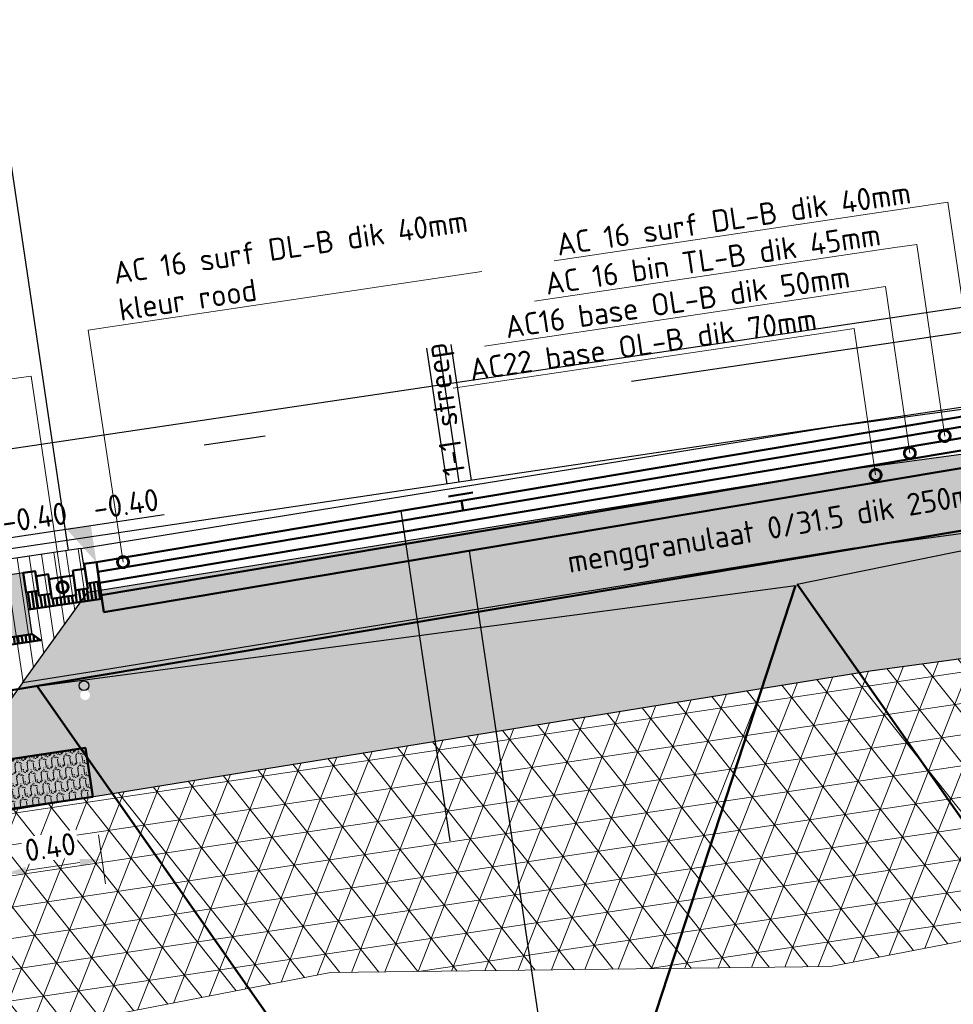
# Model space of a CAD drawing. Header units: metres. Extents: x 0 to 269924, y 0 to 933292.
# Tile 40 of 247: x 133865.3 to 133869.08, y 465831.59 to 465835.58. Entities that reach past the tile are written whole.
import ezdxf
from ezdxf import colors
from ezdxf.entities.mleader import LeaderData, LeaderLine
from ezdxf.math import Vec2, Vec3

# ---------------------------------------------------------------- set-up
doc = ezdxf.new("R2010")
doc.units = ezdxf.units.M
doc.linetypes.add('AL-NAP_LIJN', pattern=[15.25, 12, -1.5, 0.25, -1.5])
for name, color, linetype, lineweight in [('B-WE-GW-GROND-AD-50', 253, 'Continuous', 18), ('B-WE-MO-BODEM-AD-50', 253, 'Continuous', 18), ('B-WE-VH-VERHARDING-GD', 253, 'Continuous', 25), ('B-WE-VH-VERHARDING_FUNDERING-AD-50', 253, 'Continuous', 18), ('N-WE-GW-SLEUF-GD', 90, 'Continuous', 50), ('N-WE-KL-ET_LS_OV_LICHTMAST-S', 190, 'Continuous', 25), ('N-WE-VH-KANTOPSLUITING_OPSLUITBAND-SD', 150, 'Continuous', 25), ('N-WE-VH-M', 7, 'Continuous', 18), ('N-WE-VH-VERHARDING-GD', 7, 'Continuous', 50), ('N-WE-VH-VERHARDING-T18', 10, 'Continuous', 18), ('X-XX-AL-NAP-GD', 7, 'AL-NAP_LIJN', 25), ('X-XX-AL-PEILMAAT-SD', 7, 'Continuous', 25)]:
    doc.layers.add(name, color=color, linetype=linetype, lineweight=lineweight)
for name, color, linetype, lineweight, true_color in [('B-WE-OG-TERREIN_ERF-SD', 150, 'Continuous', 25, 0x007fff), ('N-WE-KL-TRACE-GD', 30, 'Continuous', 50, 0xff7f00), ('N-WE-OG-ZONE_LEIDINGSTROOK-AD-50', 30, 'Continuous', 18, 0xff7f00)]:
    doc.layers.add(name, color=color, linetype=linetype, lineweight=lineweight, true_color=true_color)
doc.layers.add('X-XX-AL-HULPLIJN-G', color=30, linetype='Continuous', lineweight=18, plot=False)
doc.layers.add('X-XX-AL-HULPLIJN-GD', color=30, linetype='Continuous', lineweight=25, plot=False)
doc.styles.add('NLCS-ISO', font='NLCS-ISO.ttf')
doc.styles.add('NLCS-ISO-M200-T18', font='NLCS-ISO.ttf', dxfattribs={"height": 0.36})
doc.styles.add('NLCS-ISO-M50-T18', font='NLCS-ISO.ttf', dxfattribs={"height": 0.09000000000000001})
doc.dimstyles.new('NLCS-M50-T18-PIJL_L2_H2', dxfattribs={"dimscale": 0.05, "dimtxt": 2.5, "dimasz": 1.8, "dimexe": 2, "dimexo": 2, "dimgap": 0.7, "dimtad": 1, "dimzin": 0, "dimdsep": 46, "dimtxsty": 'NLCS-ISO-M50-T18', "dimcen": 0, "dimdle": 2, "dimclrd": 256, "dimclre": 256, "dimclrt": 10, "dimazin": 0, "dimtfac": 1, "dimtdec": 3, "dimtofl": 0, "dimtmove": 0, "dimatfit": 3, "dimfxl": 2, "dimfxlon": 1, "dimtfillclr": 256, "dimtolj": 1, "dimtzin": 0, "dimlwd": -1, "dimlwe": -1, "dimarcsym": 0})
doc.dimstyles.new('NLCS-M50-T18-SCHRAP_L2_H2', dxfattribs={"dimscale": 0.05, "dimtxt": 2.5, "dimasz": 1.008, "dimexe": 2, "dimexo": 2, "dimgap": 0.7, "dimtad": 1, "dimzin": 0, "dimdsep": 46, "dimtxsty": 'NLCS-ISO-M50-T18', "dimblk": 'OBLIQUE', "dimcen": 0, "dimdle": 2, "dimclrd": 256, "dimclre": 256, "dimclrt": 10, "dimazin": 0, "dimtfac": 1, "dimtdec": 3, "dimtofl": 0, "dimtmove": 0, "dimatfit": 3, "dimldrblk": 'OBLIQUE', "dimfxl": 2, "dimfxlon": 1, "dimtfillclr": 256, "dimtolj": 1, "dimtzin": 0, "dimlwd": -1, "dimlwe": -1, "dimarcsym": 0})

# ---------------------------------------------------------------- blocks, each defined once
blk = doc.blocks.new('SOG-ERFGRENS_LINKS-D')
for p, q in [((-0.4330127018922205, 3.25), (-8.881784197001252e-16, 3.5)), ((-8.881784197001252e-16, 3), (-1.77635683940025e-15, 3.5)), ((-0.4330127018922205, 3.25), (-8.881784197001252e-16, 3)), ((0, 0), (-8.881784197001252e-16, 3))]:
    blk.add_line(p, q)
blk = doc.blocks.new('*D511')
at = {"layer": 'Defpoints', "color": 0, "transparency": 16777216}
for p in [(5.428386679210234, -1.34129430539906), (5.828386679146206, -1.341294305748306), (5.828386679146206, -1.597567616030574)]:
    blk.add_point(p, dxfattribs=at)
at = {"layer": 'N-WE-VH-M', "transparency": 16777216}
for p, q in [((5.428386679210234, -1.497567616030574), (5.428386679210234, -1.697567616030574)), ((5.828386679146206, -1.497567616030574), (5.828386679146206, -1.697567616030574)), ((5.518386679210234, -1.597567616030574), (5.738386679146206, -1.597567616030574))]:
    blk.add_line(p, q, dxfattribs=at)
for points in [[(5.518386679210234, -1.582567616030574), (5.518386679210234, -1.612567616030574), (5.428386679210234, -1.597567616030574)], [(5.738386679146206, -1.582567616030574), (5.738386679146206, -1.612567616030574), (5.828386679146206, -1.597567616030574)]]:
    blk.add_solid(points, dxfattribs=at)
at = {"layer": 'N-WE-VH-M', "color": 10, "transparency": 16777216, "insert": (5.62838667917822, -1.517567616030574), "char_height": 0.09000000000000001, "attachment_point": 5, "style": 'NLCS-ISO-M50-T18', "bg_fill": 3, "box_fill_scale": 1.1, "bg_fill_color": 256, "bg_fill_true_color": 13158600, "bg_fill_transparency": 0}
blk.add_mtext('\\A1;0.40', dxfattribs=at)
blk = doc.blocks.new('*U365')
blk.add_hatch(color=8).paths.add_polyline_path([(0.1499999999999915, -0.25), (-1.530808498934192e-17, -0.25), (1.530808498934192e-17, 3.749399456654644e-33), (0.1499999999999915, -1.836970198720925e-17)])
at = {"layer": 'N-WE-VH-VERHARDING-GD', "linetype": 'Continuous'}
h = blk.add_hatch(dxfattribs=at)
h.set_pattern_fill('ANSI31', color=256, scale=0.005, angle=45, style=0)
h.set_pattern_definition([(90, (89116.59644468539, 436374.8204160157), (-0.01587500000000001, 3.469446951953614e-18), [])])
h.paths.add_polyline_path([(0.1499999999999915, -0.25), (-2.329160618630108e-11, -0.2500000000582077), (-0.03000000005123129, -0.2800000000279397), (0.1799999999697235, -0.2800000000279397)])
at = {"flags": 128}
blk.add_lwpolyline([(0.1499999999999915, -0.25), (-1.530808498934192e-17, -0.25), (1.530808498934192e-17, 3.749399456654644e-33), (0.1499999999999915, -1.836970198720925e-17)], close=True, dxfattribs=at)
at = {"layer": 'N-WE-VH-VERHARDING-GD', "linetype": 'Continuous'}
for p, q in [((0.3499999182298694, -0.1499999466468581), (0.1499999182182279, -0.09999994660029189)), ((0.4499999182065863, -0.279999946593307), (0.3499999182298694, -0.1499999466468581)), ((0.1799999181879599, -0.2799999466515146), (0.4499999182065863, -0.279999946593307))]:
    blk.add_line(p, q, dxfattribs=at)
at = {"layer": 'N-WE-VH-VERHARDING-GD', "linetype": 'Continuous', "flags": 128}
blk.add_lwpolyline([(0.1499999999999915, -0.25), (-2.329160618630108e-11, -0.2500000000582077), (-0.03000000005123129, -0.2800000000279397), (0.1799999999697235, -0.2800000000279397)], close=True, dxfattribs=at)
blk = doc.blocks.new('_Oblique')
at = {"color": 0, "linetype": 'ByBlock', "lineweight": -2}
blk.add_line((-0.5, -0.5), (0.5, 0.5), dxfattribs=at)
blk = doc.blocks.new('*D512')
at = {"layer": 'Defpoints', "color": 0, "transparency": 16777216}
for p in [(133869.5555229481, 465834.0453544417), (133867.0878383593, 465833.6307981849), (133867.5735428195, 465830.3624452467)]:
    blk.add_point(p, dxfattribs=at)
at = {"layer": 'N-WE-VH-VERHARDING-GD', "transparency": 16777216}
for p, q in [((133870.0334834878, 465830.8291111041), (133870.0628822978, 465830.6312836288)), ((133870.1470966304, 465830.7448967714), (133867.4746290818, 465830.3477458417)), ((133867.5588434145, 465830.4613589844), (133867.5882422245, 465830.2635315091))]:
    blk.add_line(p, q, dxfattribs=at)
at = {"layer": 'N-WE-VH-VERHARDING-GD', "transparency": 16777216, "xscale": 0.0504, "yscale": 0.0504, "zscale": 0.0504}
for p, rotation in [((133870.0481828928, 465830.7301973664), 8.452767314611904), ((133867.5735428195, 465830.3624452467), 188.4527673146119)]:
    blk.add_blockref('_Oblique', p, dxfattribs=dict(at, rotation=rotation))
at = {"layer": 'N-WE-VH-VERHARDING-GD', "color": 10, "transparency": 16777216, "insert": (133868.7880787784, 465830.6996375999), "char_height": 0.09000000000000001, "attachment_point": 5, "rotation": 8.452767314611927, "style": 'NLCS-ISO-M50-T18'}
blk.add_mtext('\\A1;rijbaan\\P2.50', dxfattribs=at)
blk = doc.blocks.new('*D513')
at = {"layer": 'Defpoints', "color": 0, "transparency": 16777216}
for p in [(133867.0878383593, 465833.6307981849), (133865.6100915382, 465833.3825634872), (133866.0916333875, 465830.1422211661)]:
    blk.add_point(p, dxfattribs=at)
at = {"layer": 'N-WE-VH-VERHARDING-GD', "transparency": 16777216}
for p, q in [((133867.5588434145, 465830.4613589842), (133867.5882422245, 465830.263531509)), ((133867.6724565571, 465830.3771446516), (133865.9927196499, 465830.1275217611)), ((133866.0769339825, 465830.2411349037), (133866.1063327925, 465830.0433074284))]:
    blk.add_line(p, q, dxfattribs=at)
at = {"layer": 'N-WE-VH-VERHARDING-GD', "transparency": 16777216, "xscale": 0.0504, "yscale": 0.0504, "zscale": 0.0504}
for p, rotation in [((133867.5735428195, 465830.3624452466), 8.452767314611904), ((133866.0916333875, 465830.1422211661), 188.4527673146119)]:
    blk.add_blockref('_Oblique', p, dxfattribs=dict(at, rotation=rotation))
at = {"layer": 'N-WE-VH-VERHARDING-GD', "color": 10, "transparency": 16777216, "insert": (133866.8098040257, 465830.4056494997), "char_height": 0.09000000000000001, "attachment_point": 5, "rotation": 8.452767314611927, "style": 'NLCS-ISO-M50-T18'}
blk.add_mtext('\\A1;rijstrook\\P1.50', dxfattribs=at)
blk = doc.blocks.new('_DotSmall')
at = {"color": 0, "linetype": 'ByBlock', "const_width": 0.5}
blk.add_lwpolyline([(-0.0625, 0, 1), (0.0625, 0, 1)], format="xyb", close=True, dxfattribs=at)
blk = doc.blocks.new('*D515')
at = {"layer": 'Defpoints', "color": 0, "transparency": 16777216}
for p in [(133865.6100915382, 465833.3825634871), (133865.3133503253, 465833.3384652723), (133865.7948921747, 465830.0981229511)]:
    blk.add_point(p, dxfattribs=at)
at = {"layer": 'N-WE-VH-VERHARDING-GD', "transparency": 16777216}
for p, q in [((133866.0769339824, 465830.2411349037), (133866.1063327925, 465830.0433074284)), ((133865.7801927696, 465830.1970366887), (133865.8095915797, 465829.9992092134)), ((133866.1905471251, 465830.1569205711), (133865.695978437, 465830.083423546))]:
    blk.add_line(p, q, dxfattribs=at)
at = {"layer": 'N-WE-VH-VERHARDING-GD', "transparency": 16777216, "xscale": 0.0504, "yscale": 0.0504, "zscale": 0.0504}
for p, rotation in [((133866.0916333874, 465830.1422211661), 8.452767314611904), ((133865.7948921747, 465830.0981229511), 188.4527673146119)]:
    blk.add_blockref('_Oblique', p, dxfattribs=dict(at, rotation=rotation))
at = {"layer": 'N-WE-VH-VERHARDING-GD', "color": 10, "transparency": 16777216, "insert": (133865.9204787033, 465830.2734883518), "char_height": 0.09000000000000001, "attachment_point": 5, "rotation": 8.452767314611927, "style": 'NLCS-ISO-M50-T18'}
blk.add_mtext('\\A1;molgoot\\P0.30', dxfattribs=at)
blk = doc.blocks.new('SAL-PEILMAAT_INFRACAD_H01-SOD')
blk.add_line((-2, 3), (6, 3))
blk.add_solid([(-2, 3), (0, 3), (0, 0)])
at = {"style": 'NLCS-ISO'}
blk.add_attdef('...', (0.3999999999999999, 3.399999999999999), '', height=1.8, dxfattribs=at)
blk = doc.blocks.new('PROFIEL 7')
at = {"layer": 'B-WE-GW-GROND-AD-50'}
h = blk.add_hatch(dxfattribs=at)
h.set_pattern_fill('AGW-GROND_TEELAARDE-SO', color=256, scale=0.05, angle=-8.452767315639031, pattern_type=2)
h.set_pattern_definition([(90, (831.9988096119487, -458.6947089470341), (-0.05, 3.035766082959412e-17), [])])
h.paths.add_polyline_path([(5.138378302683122, -1.333095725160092), (5.614876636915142, -0.8440998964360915), (5.812499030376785, -0.6412943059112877), (5.930708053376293, -0.5199849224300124), (5.928378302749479, -0.340000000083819), (5.138378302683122, -0.340000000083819)])
edge = h.paths.add_edge_path(flags=16)
edge.add_arc((5.378378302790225, -0.9299999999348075), 0.01999999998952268, 0, 360)
at = {"layer": 'B-WE-MO-BODEM-AD-50'}
h = blk.add_hatch(dxfattribs=at)
h.set_pattern_fill('AMO-BODEM_ZAND-SO', color=256, scale=0.05, angle=-7.385709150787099e-10, pattern_type=2)
h.set_pattern_definition([(37.49999999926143, (-134511.8484858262, -466584.8713352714), (-0.003149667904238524, 0.09634118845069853), [0, -0.07600000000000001, 0, -0.085, 0, -0.08125]), (7.499999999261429, (-134511.8484858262, -466584.8713352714), (0.08848883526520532, 0.1411073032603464), [0, -0.041, 0, -0.0685, 0, -0.02625]), (327.4999999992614, (-134511.9099858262, -466584.8713352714), (0.1557070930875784, 0.0002829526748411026), [0, -0.025, 0, -0.09000000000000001, 0, -0.1175]), (317.4999999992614, (-134511.9099858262, -466584.8713352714), (0.1503063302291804, 0.04388377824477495), [0, -0.0125, 0, -0.05899999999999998, 0, -0.06749999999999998])])
h.paths.add_polyline_path([(12.42228147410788, -0.8440998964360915), (12.10230827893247, -0.8399581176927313), (9.018579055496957, -0.8000418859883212), (5.934849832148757, -0.8399581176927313), (5.614876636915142, -0.8440998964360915), (5.121390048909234, -1.350529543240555), (9.018579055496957, -1.300083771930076), (12.18852094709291, -1.339998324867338, -0.4104275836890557), (12.168779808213, -1.3200000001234, -1), (12.20877980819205, -1.320000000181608, -0.4180097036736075), (12.18852094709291, -1.339998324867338), (12.25849021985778, -1.339997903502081, -0.4099788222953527), (12.23877980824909, -1.3200000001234, -1), (12.27877980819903, -1.3200000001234, -0.4180097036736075), (12.25852094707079, -1.33999832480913), (12.91576806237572, -1.350529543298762)])
h.paths.add_polyline_path([(5.838378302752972, -0.9300000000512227, -1), (5.878378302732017, -0.9300000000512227, -1)], flags=16)
h.paths.add_polyline_path([(11.95338667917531, -1.111223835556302, -1), (11.84338667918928, -1.11122383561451, -1)], flags=16)
h = blk.add_hatch(dxfattribs=at)
h.set_pattern_fill('AVH-FUNDERING_EPS-SO', color=256, scale=0.025, angle=-8.452767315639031, pattern_type=2)
h.set_pattern_definition([(359.9999999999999, (831.9988096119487, -458.6947089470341), (6.938893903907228e-17, 0.125), []), (59.99999999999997, (831.9988096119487, -458.6947089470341), (-0.1082531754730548, 0.06250000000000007), []), (120, (831.9988096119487, -458.6947089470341), (-0.1082531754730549, -0.06249999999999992), [])])
h.paths.add_polyline_path([(5.138378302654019, -1.350309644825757), (5.138378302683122, -2.254618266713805), (6.677047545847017, -2.187374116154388), (8.682889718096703, -2.460176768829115), (13.88877980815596, -2.237181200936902), (13.88877980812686, -1.350529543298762), (12.91576806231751, -1.350529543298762), (9.018579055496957, -1.300083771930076)])
at = {"layer": 'B-WE-VH-VERHARDING_FUNDERING-AD-50'}
h = blk.add_hatch(dxfattribs=at)
h.set_pattern_fill('AVH-FUNDERING_02-SO', color=256, scale=0.25, angle=-7.385709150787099e-10, pattern_type=2)
h.set_pattern_definition([(359.9999999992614, (-1152.480603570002, -53.3383402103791), (0.2500000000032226, 0.2499999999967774), [0.03125, -0.21875]), (90, (-1152.480603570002, -53.3383402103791), (-0.2499999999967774, 0.2500000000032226), [0.03125, -0.21875]), (134.9999999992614, (-1152.449353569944, -53.3383402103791), (-0.2499999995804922, 3.222637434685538e-12), [0.044194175, -0.3093592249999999]), (359.9999999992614, (-1152.449353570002, -53.19771521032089), (0.2500000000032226, 0.2499999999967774), [0.03125, -0.21875]), (44.99999999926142, (-1152.433728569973, -53.2133402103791), (3.22262355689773e-12, 0.2499999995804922), [0.022097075, -0.3314563]), (134.9999999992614, (-1152.433728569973, -53.2133402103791), (-0.2499999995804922, 3.222637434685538e-12), [0.022097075, -0.3314563]), (359.9999999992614, (-1152.355603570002, -53.13521521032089), (0.2500000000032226, 0.2499999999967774), [0.044194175, -0.205805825]), (44.99999999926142, (-1152.355603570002, -53.13521521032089), (3.22262355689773e-12, 0.2499999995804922), [0.03125, -0.3223034]), (134.9999999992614, (-1152.311409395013, -53.13521521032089), (-0.2499999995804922, 3.222637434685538e-12), [0.03125, -0.3223034]), (90, (-1152.308728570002, -53.27584021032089), (-0.2499999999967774, 0.2500000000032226), [0.03125, -0.21875]), (44.99999999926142, (-1152.308728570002, -53.27584021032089), (3.22262355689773e-12, 0.2499999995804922), [0.022097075, -0.3314563]), (134.9999999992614, (-1152.293103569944, -53.26021521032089), (-0.2499999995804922, 3.222637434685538e-12), [0.022097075, -0.3314563]), (359.9999999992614, (-1152.449353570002, -53.2758402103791), (0.2500000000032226, 0.2499999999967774), [0.015625, -0.209375]), (359.9999999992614, (-1152.261853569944, -53.21334021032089), (0.2500000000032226, 0.2499999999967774), [0.015625, -0.209375]), (90, (-1152.339978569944, -53.1820902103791), (-0.2499999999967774, 0.2500000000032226), [0.015625, -0.209375]), (134.9999999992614, (-1152.308728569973, -53.3227152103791), (-0.2499999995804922, 3.222637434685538e-12), [0.022097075, -0.3314563]), (134.9999999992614, (-1152.418103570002, -53.15084021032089), (-0.2499999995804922, 3.222637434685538e-12), [0.022097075, -0.3314563]), (44.99999999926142, (-1152.363416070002, -53.25630896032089), (3.22262355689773e-12, 0.2499999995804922), [0.022097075, -0.3314563]), (90, (-1152.394666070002, -53.30709021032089), (-0.2499999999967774, 0.2500000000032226), [0.00390625, -0.24609375]), (90, (-1152.382947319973, -53.2016214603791), (-0.2499999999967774, 0.2500000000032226), [0.00390625, -0.24609375]), (90, (-1152.265759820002, -53.15865271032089), (-0.2499999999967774, 0.2500000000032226), [0.00390625, -0.24609375]), (90, (-1152.261853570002, -53.29146521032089), (-0.2499999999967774, 0.2500000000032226), [0.00390625, -0.24609375])])
h.paths.add_polyline_path([(12.10230827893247, -0.8399581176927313), (9.018579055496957, -0.8000418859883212), (5.934849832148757, -0.8399581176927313), (5.614876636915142, -0.8440998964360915), (5.930708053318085, -0.5199849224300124), (9.018579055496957, -0.4800150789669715), (12.10645005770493, -0.51998492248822), (12.42228147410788, -0.8440998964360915)])
at = {"layer": 'N-WE-OG-ZONE_LEIDINGSTROOK-AD-50'}
h = blk.add_hatch(dxfattribs=at)
h.set_pattern_fill('ARO-ZONE_LEIDINGSTROOK-SO', color=256, scale=0.05, angle=-8.452767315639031, pattern_type=2)
h.set_pattern_definition([(179.9999999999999, (5.48038667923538, -1.193794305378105), (-6.071532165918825e-18, -0.05), [0.002, -0.048]), (165.963757, (5.48238667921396, -1.194294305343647), (-0.05000000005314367, -6.508785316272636e-10), [0.002061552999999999, -0.2040937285]), (153.434949, (5.484386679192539, -1.195294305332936), (-0.05000000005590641, -3.781364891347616e-10), [0.002236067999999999, -0.109567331]), (143.130102, (5.486386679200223, -1.196794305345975), (-0.1499999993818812, 0.1000000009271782), [0.0025, -0.2475]), (135, (5.487386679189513, -1.197794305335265), (-0.04999999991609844, 3.469446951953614e-18), [0.0014142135, -0.06929646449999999]), (135, (5.488886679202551, -1.199294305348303), (-0.04999999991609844, 3.469446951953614e-18), [0.0021213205, -0.06858935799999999]), (116.565051, (5.489886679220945, -1.201294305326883), (-0.05000000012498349, 0.05000000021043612), [0.002236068, -0.109567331]), (108.434949, (5.490886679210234, -1.20429430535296), (-0.05000000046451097, 0.09999999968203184), [0.0031622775, -0.1549516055]), (90, (5.490886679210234, -1.206294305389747), (-0.05, 2.602085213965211e-18), [0.002, -0.048]), (0, (5.526386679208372, -1.193794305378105), (0, 0.05), [0.002, -0.048]), (14.036243, (5.524386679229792, -1.194294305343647), (0.1500000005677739, 0.04999999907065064), [0.002061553, -0.2040937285]), (26.56505099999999, (5.522386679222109, -1.195294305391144), (0.05000000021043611, 0.05000000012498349), [0.002236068, -0.109567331]), (36.86989799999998, (5.520386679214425, -1.196794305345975), (0.04999999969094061, 0.05000000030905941), [0.0025, -0.2475]), (45, (5.519386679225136, -1.197794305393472), (8.673617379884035e-19, 0.04999999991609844), [0.0014142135, -0.0692964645]), (45, (5.517886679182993, -1.199294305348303), (8.673617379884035e-19, 0.04999999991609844), [0.0021213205, -0.068589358]), (63.434949, (5.516886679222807, -1.20129430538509), (-3.781364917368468e-10, 0.05000000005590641), [0.002236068, -0.109567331]), (71.565051, (5.515886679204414, -1.204294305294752), (-3.584179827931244e-12, 0.05000000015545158), [0.0031622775, -0.1549516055]), (90, (5.51588667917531, -1.206294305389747), (-0.05, 2.602085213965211e-18), [0.002, -0.048]), (179.9999999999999, (5.505386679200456, -1.238794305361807), (-6.071532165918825e-18, -0.05), [0.002, -0.048]), (194.036243, (5.507386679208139, -1.238294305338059), (-0.1500000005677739, -0.04999999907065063), [0.002061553, -0.2040937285]), (206.565051, (5.509386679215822, -1.237294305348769), (-0.05000000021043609, -0.05000000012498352), [0.002236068, -0.109567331]), (216.8698979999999, (5.511386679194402, -1.235794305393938), (-0.04999999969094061, -0.05000000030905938), [0.0025, -0.2475]), (225, (5.512386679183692, -1.234794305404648), (-8.673617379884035e-18, -0.04999999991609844), [0.0014142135, -0.06929646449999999]), (225, (5.51388667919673, -1.233294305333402), (-8.673617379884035e-18, -0.04999999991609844), [0.0021213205, -0.06858935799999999]), (243.434949, (5.51488667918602, -1.23129430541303), (3.781365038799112e-10, -0.05000000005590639), [0.002236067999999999, -0.109567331]), (251.565051, (5.51588667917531, -1.228294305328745), (3.584157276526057e-12, -0.05000000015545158), [0.003162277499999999, -0.1549516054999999]), (270, (5.515886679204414, -1.226294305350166), (0.05, -8.673617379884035e-18), [0.002, -0.048]), (0, (5.501386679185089, -1.238794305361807), (0, 0.05), [0.002, -0.048]), (345.9637569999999, (5.499386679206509, -1.238294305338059), (0.05000000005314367, 6.508784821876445e-10), [0.002061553, -0.2040937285]), (333.434949, (5.497386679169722, -1.237294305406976), (0.05000000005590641, 3.781364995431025e-10), [0.002236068, -0.109567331]), (323.1301020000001, (5.495386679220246, -1.235794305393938), (0.1499999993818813, -0.1000000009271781), [0.0025, -0.2475]), (314.9999999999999, (5.494386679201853, -1.234794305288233), (0.04999999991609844, -1.474514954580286e-17), [0.0014142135, -0.0692964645]), (314.9999999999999, (5.492886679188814, -1.23329430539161), (0.04999999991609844, -1.474514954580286e-17), [0.0021213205, -0.068589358]), (296.5650509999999, (5.491886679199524, -1.231294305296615), (0.05000000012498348, -0.05000000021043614), [0.002236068, -0.109567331]), (288.434949, (5.490886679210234, -1.228294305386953), (0.05000000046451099, -0.0999999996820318), [0.0031622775, -0.1549516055]), (270, (5.490886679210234, -1.226294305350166), (0.05, -8.673617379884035e-18), [0.002, -0.048]), (90, (5.515886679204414, -1.226294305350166), (-0.05, 2.602085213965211e-18), [0.02, -0.03]), (90, (5.490886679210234, -1.226294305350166), (-0.05, 2.602085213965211e-18), [0.02, -0.03])])
h.paths.add_polyline_path([(5.82838667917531, -1.341294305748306), (5.428386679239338, -1.341294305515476), (5.428386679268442, -1.141294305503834), (5.828386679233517, -1.141294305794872)])
blk.add_circle((5.85948253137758, -0.8913527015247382), 0.02)
at = {"layer": 'B-WE-VH-VERHARDING-GD'}
for points in [[(5.928378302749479, -0.340000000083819), (9.018579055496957, -0.3000000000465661), (12.10877980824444, -0.3400000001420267)], [(5.928378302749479, -0.340000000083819), (5.138378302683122, -0.340000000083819)], [(5.928378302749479, -0.340000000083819), (5.930708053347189, -0.5199849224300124)], [(5.614876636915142, -0.8440998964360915), (5.138378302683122, -1.333095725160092)], [(5.121390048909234, -1.350529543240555), (9.018579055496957, -1.300083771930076), (12.91576806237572, -1.350529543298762)]]:
    blk.add_lwpolyline(points, dxfattribs=at)
blk.add_lwpolyline([(12.10230827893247, -0.8399581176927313), (9.018579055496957, -0.8000418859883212), (5.934849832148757, -0.8399581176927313), (5.614876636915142, -0.8440998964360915), (5.930708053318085, -0.5199849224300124), (9.018579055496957, -0.4800150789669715), (12.10645005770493, -0.51998492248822), (12.42228147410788, -0.8440998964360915)], close=True, dxfattribs=at)
at = {"layer": 'N-WE-KL-TRACE-GD'}
blk.add_lwpolyline([(5.82838667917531, -1.341294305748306), (5.428386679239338, -1.341294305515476), (5.428386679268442, -1.141294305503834), (5.828386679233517, -1.141294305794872)], close=True, dxfattribs=at)
at = {"layer": 'X-XX-AL-HULPLIJN-G'}
blk.add_lwpolyline([(5.138378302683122, -2.254618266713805), (6.677047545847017, -2.187374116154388), (8.682889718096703, -2.460176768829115), (13.88877980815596, -2.237181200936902), (13.88877980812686, -1.350529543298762)], dxfattribs=at)
at = {"layer": 'X-XX-AL-NAP-GD'}
blk.add_lwpolyline([(20.23398783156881, 1.688022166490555e-09), (0, 0)], dxfattribs=at)
at = {"layer": 'B-WE-OG-TERREIN_ERF-SD'}
blk.add_blockref('SOG-ERFGRENS_LINKS-D', (5.878352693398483, -0.3413880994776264), dxfattribs=at)
at = {"layer": 'N-WE-VH-M'}
dim = blk.add_linear_dim(base=(5.828386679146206, -1.597567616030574), p1=(5.428386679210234, -1.34129430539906), p2=(5.828386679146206, -1.341294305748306), dimstyle='NLCS-M50-T18-PIJL_L2_H2', override={"dimtfill": 1}, dxfattribs=at)
dim.commit()
dim.dimension.update_dxf_attribs({"geometry": '*D511', "text_midpoint": (5.62838667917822, -1.517567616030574)})

msp = doc.modelspace()

# ---------------------------------------------------------------- block references
at = {"layer": 'N-WE-KL-ET_LS_OV_LICHTMAST-S', "rotation": 8.452767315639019}
msp.add_blockref('PROFIEL 7', (133859.6329148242, 465832.9027419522), dxfattribs=at)

# ---------------------------------------------------------------- next in the draw order: hatches: boundary and pattern name
at = {"layer": 'N-WE-VH-VERHARDING-GD', "linetype": 'Continuous'}
h = msp.add_hatch(dxfattribs=at)
h.set_pattern_fill('ANSI31', color=256, scale=0.1, angle=44.99999999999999, style=0)
h.set_pattern_definition([(98.45276731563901, (159395.0527459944, 911401.1635772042), (-0.01570255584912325, -0.002333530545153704), [])])
h.paths.add_polyline_path([(133865.6321406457, 465833.234192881), (133865.6218510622, 465833.3034324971), (133865.5723941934, 465833.2960827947), (133865.5753340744, 465833.2763000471), (133865.5258772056, 465833.2689503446), (133865.5288271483, 465833.2490998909), (133865.4793702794, 465833.2417501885), (133865.4299134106, 465833.234400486), (133865.4269634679, 465833.2542509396), (133865.3775065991, 465833.2469012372), (133865.3745667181, 465833.2666839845), (133865.3251098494, 465833.2593342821), (133865.3353994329, 465833.1900946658)])

# ---------------------------------------------------------------- next in the draw order: linework, layer by layer
at = {"layer": 'N-WE-GW-SLEUF-GD'}
for p, q in [((133867.6889129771, 465830.9861060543), (133868.4416894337, 465833.2875575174)), ((133868.4490160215, 465833.2926910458), (133869.590868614, 465831.6630354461)), ((133865.3699656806, 465832.8808493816), (133866.7910482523, 465830.8526758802))]:
    msp.add_line(p, q, dxfattribs=at)
at = {"layer": 'N-WE-VH-VERHARDING-GD'}
for points in [[(133871.0350597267, 465834.2939010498), (133865.6100915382, 465833.3825634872)], [(133871.0409405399, 465834.254328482), (133865.6159723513, 465833.3429909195)], [(133871.0475564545, 465834.2098093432), (133865.6225882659, 465833.2984717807)], [(133871.0549074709, 465834.1603436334), (133865.6299392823, 465833.2490060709)], [(133871.5213297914, 465834.083089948), (133871.5458149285, 465833.9183270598), (133864.9372174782, 465832.8081522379), (133864.9093969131, 465832.9953595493)], [(133871.0651988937, 465834.0910916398), (133865.6402307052, 465833.1797540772)], [(133867.1352707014, 465833.6641278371), (133867.0366349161, 465833.6475580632)], [(133867.09550913, 465833.5915375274), (133867.0896283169, 465833.6311100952)], [(133865.6402307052, 465833.1797540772), (133865.6100915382, 465833.3825634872)], [(133865.4676107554, 465833.3208811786), (133865.5170676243, 465833.3282308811)], [(133865.5141176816, 465833.3480813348), (133865.5288271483, 465833.2490998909), (133865.4793702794, 465833.2417501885)], [(133865.5258772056, 465833.2689503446), (133865.5753340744, 465833.2763000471), (133865.5635745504, 465833.3554310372), (133865.5141176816, 465833.3480813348)], [(133865.3353994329, 465833.1900946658), (133865.6321406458, 465833.234192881)]]:
    msp.add_lwpolyline(points, dxfattribs=at)
for points in [[(133865.6100915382, 465833.3825634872), (133865.5606346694, 465833.3752137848), (133865.5723941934, 465833.2960827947), (133865.6218510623, 465833.3034324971)], [(133865.3133503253, 465833.3384652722), (133865.3628071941, 465833.3458149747), (133865.3745667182, 465833.2666839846), (133865.3251098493, 465833.2593342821)], [(133865.3657470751, 465833.3260322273), (133865.4152039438, 465833.3333819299), (133865.4269634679, 465833.2542509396), (133865.3775065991, 465833.2469012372)], [(133865.4181538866, 465833.3135314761), (133865.4676107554, 465833.3208811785), (133865.4793702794, 465833.2417501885), (133865.4299134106, 465833.234400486)]]:
    msp.add_lwpolyline(points, close=True, dxfattribs=at)
at = {"layer": 'X-XX-AL-HULPLIJN-GD'}
for points in [[(133870.9762621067, 465834.6895560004), (133863.887970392, 465833.6361768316)], [(133871.0350597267, 465834.2939010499), (133863.946768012, 465833.240521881)], [(133866.9473267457, 465834.2485214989), (133867.0290533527, 465833.698575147)], [(133866.9967836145, 465834.2558712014), (133867.0785102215, 465833.7059248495)], [(133867.0462404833, 465834.263220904), (133867.1279670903, 465833.7132745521)], [(133866.8430388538, 465833.5896856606), (133867.0414808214, 465832.2543502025)], [(133867.1197674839, 465833.4283006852), (133867.7578050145, 465829.1348835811)]]:
    msp.add_lwpolyline(points, dxfattribs=at)
at = {"layer": 'X-XX-AL-HULPLIJN-GD', "flags": 128}
for points in [[(133868.4490160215, 465833.2926910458), (133871.3832191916, 465833.8910126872)], [(133865.3699656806, 465832.8808493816), (133868.4416894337, 465833.2875575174)]]:
    msp.add_lwpolyline(points, dxfattribs=at)

# ---------------------------------------------------------------- next in the draw order: block references
at = {"layer": 'N-WE-VH-KANTOPSLUITING_OPSLUITBAND-SD', "xscale": -1, "rotation": 8.452767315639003}
msp.add_blockref('*U365', (133865.3133503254, 465833.3384652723), dxfattribs=at)
at = {"layer": 'X-XX-AL-PEILMAAT-SD', "xscale": 0.05, "yscale": 0.05, "zscale": 0.05, "rotation": 8.452767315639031}
for p in [(133865.6100915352, 465833.3825634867), (133865.2396132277, 465833.3275073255)]:
    msp.add_blockref('SAL-PEILMAAT_INFRACAD_H01-SOD', p, dxfattribs=at).add_auto_attribs({'...': '-0.40'})

# ---------------------------------------------------------------- next in the draw order: texts
at = {"layer": 'N-WE-VH-VERHARDING-T18', "char_height": 0.09, "attachment_point": 5, "style": 'NLCS-ISO-M50-T18'}
for s, width, insert, rotation in [('1-1 streep', 2.613124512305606, (133867.0344120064, 465834.0026660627), 98.45276731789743), ('menggranulaat 0/31.5 dik 250mm', 2.079466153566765, (133868.377233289, 465833.5128645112), 9.536049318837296)]:
    msp.add_mtext_dynamic_manual_height_columns(s, width=width, gutter_width=0.45, heights=[0], dxfattribs=dict(at, insert=insert, rotation=rotation))

# ---------------------------------------------------------------- next in the draw order: dimensions: what is measured, and where the dimension line sits
at = {"layer": 'N-WE-VH-VERHARDING-GD'}
for base, p1, p2, text, picture, middle in [((133867.5735428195, 465830.3624452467), (133869.5555229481, 465834.0453544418), (133867.0878383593, 465833.630798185), 'rijbaan\\P<>', '*D512', (133868.7880787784, 465830.6996375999)), ((133866.0916333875, 465830.1422211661), (133867.0878383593, 465833.630798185), (133865.6100915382, 465833.3825634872), 'rijstrook\\P<>', '*D513', (133866.8098040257, 465830.4056494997))]:
    dim = msp.add_linear_dim(base=base, p1=p1, p2=p2, angle=188.4527673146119, text=text, dimstyle='NLCS-M50-T18-SCHRAP_L2_H2', dxfattribs=at)
    dim.commit()
    dim.dimension.update_dxf_attribs({"geometry": picture, "text_midpoint": middle})
dim = msp.add_linear_dim(base=(133865.7948921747, 465830.0981229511), p1=(133865.6100915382, 465833.3825634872), p2=(133865.3133503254, 465833.3384652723), angle=188.4527673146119, text='molgoot\\P<>', dimstyle='NLCS-M50-T18-SCHRAP_L2_H2', dxfattribs=at)
dim.commit()
dim.dimension.update_dxf_attribs({"geometry": '*D515', "text_midpoint": (133865.943262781, 465830.1201720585), "dimtype": 160})

# ---------------------------------------------------------------- next in the draw order: leaders
at = {"layer": 'N-WE-VH-VERHARDING-T18'}
ml = msp.add_multileader_mtext('Standard', dxfattribs=at)
ml.set_content('', color=256, style='NLCS-ISO-M200-T18')
ml.set_leader_properties(color=256, linetype='ByLayer', lineweight=-1)
ml.build(insert=Vec2(0, 0))
ml.multileader.update_dxf_attribs({"has_dogleg": 0, "text_left_attachment_type": 5, "text_right_attachment_type": 5, "dogleg_length": 0.36, "arrow_head_size": 0.36})
ctx = ml.context
ctx.base_point, ctx.char_height, ctx.arrow_head_size, ctx.landing_gap_size, ctx.plane_origin = Vec3(135697.3917517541, 466805.7658595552), 0.36, 0.36, 0.18, Vec3(135695.696623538, 466805.188890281)
ctx.left_attachment, ctx.right_attachment = 5, 5
notes = []
notes.append((ctx, [(0, (0, 0, 0), (0, 0), (1, 0), 1, [])]))
ctx.mtext.insert, ctx.mtext.rotation, ctx.mtext.flow_direction = Vec3(135697.5717517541, 466806.1258595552), -0.1475286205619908, 5
ml = msp.add_multileader_mtext('Standard', dxfattribs=at)
ml.set_content('AC 16 surf DL-B dik 40mm', color=256, style='NLCS-ISO-M50-T18')
ml.set_leader_properties(color=256, linetype='ByLayer', lineweight=-1)
ml.set_arrow_properties(name='DOTSMALL')
ml.build(insert=Vec2(0, 0))
ml.multileader.update_dxf_attribs({"text_left_attachment_type": 5, "text_right_attachment_type": 5, "dogleg_length": 0.09000000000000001, "arrow_head_size": 0.09})
ctx = ml.context
ctx.base_point, ctx.char_height, ctx.arrow_head_size, ctx.landing_gap_size, ctx.plane_origin, ctx.plane_x_axis, ctx.plane_y_axis = Vec3(133867.4389387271, 465834.5983576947), 0.09000000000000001, 0.09, 0.04500000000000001, Vec3(133869.3214648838, 465833.7386489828), Vec3(0.9891373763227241, 0.1469940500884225), Vec3(-0.1469940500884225, 0.9891373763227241)
ctx.left_attachment, ctx.right_attachment = 5, 5
notes.append((ctx, [(0, (1, 1, 0), (133869.0591457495, 465834.8391339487), (-0.9891373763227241, -0.1469940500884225), 0.09000000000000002, [(0, [(133869.1875149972, 465833.9619923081)], 0, [])])]))
ctx.mtext.insert, ctx.mtext.text_direction, ctx.mtext.rotation, ctx.mtext.flow_direction = Vec3(133867.4675745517, 465834.7117992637), Vec3(0.9891373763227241, 0.1469940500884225), 8.730516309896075e-13, 5
ml = msp.add_multileader_mtext('Standard', dxfattribs=at)
ml.set_content('AC 16 surf DL-B dik 40mm\\Pkleur rood', color=256, style='NLCS-ISO-M50-T18')
ml.set_leader_properties(color=256, linetype='ByLayer', lineweight=-1)
ml.set_arrow_properties(name='DOTSMALL')
ml.build(insert=Vec2(0, 0))
ml.multileader.update_dxf_attribs({"text_left_attachment_type": 5, "text_right_attachment_type": 5, "dogleg_length": 0.09000000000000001, "arrow_head_size": 0.09})
ctx = ml.context
ctx.base_point, ctx.char_height, ctx.arrow_head_size, ctx.landing_gap_size, ctx.plane_origin, ctx.plane_x_axis, ctx.plane_y_axis = Vec3(133865.6655980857, 465834.3348245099), 0.09000000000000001, 0.09, 0.04500000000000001, Vec3(133865.6456076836, 465833.1923859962), Vec3(0.9891373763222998, 0.1469940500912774), Vec3(-0.1469940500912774, 0.9891373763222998)
ctx.left_attachment, ctx.right_attachment = 5, 5
notes.append((ctx, [(0, (1, 1, 0), (133865.5765757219, 465834.3215950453), (0.9891373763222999, 0.1469940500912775), 0.09000000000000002, [(0, [(133865.7181349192, 465833.3823617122)], 0, [])])]))
ctx.mtext.insert, ctx.mtext.text_direction, ctx.mtext.rotation, ctx.mtext.flow_direction = Vec3(133865.6721848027, 465834.5966366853), Vec3(0.9891373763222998, 0.1469940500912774), 3.759326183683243e-12, 5
ml = msp.add_multileader_mtext('Standard', dxfattribs=at)
ml.set_content('AC 16 bin TL-B dik 45mm', color=256, style='NLCS-ISO-M50-T18')
ml.set_leader_properties(color=256, linetype='ByLayer', lineweight=-1)
ml.set_arrow_properties(name='DOTSMALL')
ml.build(insert=Vec2(0, 0))
ml.multileader.update_dxf_attribs({"text_left_attachment_type": 5, "text_right_attachment_type": 5, "dogleg_length": 0.09000000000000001, "arrow_head_size": 0.09})
ctx = ml.context
ctx.base_point, ctx.char_height, ctx.arrow_head_size, ctx.landing_gap_size, ctx.plane_origin, ctx.plane_x_axis, ctx.plane_y_axis = Vec3(133867.3927373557, 465834.4398444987), 0.09000000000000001, 0.09, 0.04500000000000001, Vec3(133869.1951433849, 465833.5682292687), Vec3(0.9891373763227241, 0.1469940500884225), Vec3(-0.1469940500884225, 0.9891373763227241)
ctx.left_attachment, ctx.right_attachment = 5, 5
notes.append((ctx, [(0, (1, 1, 0), (133868.9328242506, 465834.6687142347), (-0.9891373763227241, -0.1469940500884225), 0.09000000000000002, [(0, [(133869.0463426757, 465833.8929421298)], 0, [])])]))
ctx.mtext.insert, ctx.mtext.text_direction, ctx.mtext.rotation, ctx.mtext.flow_direction = Vec3(133867.4213731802, 465834.5532860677), Vec3(0.9891373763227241, 0.1469940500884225), 8.730516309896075e-13, 5
ml = msp.add_multileader_mtext('Standard', dxfattribs=at)
ml.set_content('AC16 base OL-B dik 50mm', color=256, style='NLCS-ISO-M50-T18')
ml.set_leader_properties(color=256, linetype='ByLayer', lineweight=-1)
ml.set_arrow_properties(name='DOTSMALL')
ml.build(insert=Vec2(0, 0))
ml.multileader.update_dxf_attribs({"text_left_attachment_type": 5, "text_right_attachment_type": 5, "dogleg_length": 0.09000000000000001, "arrow_head_size": 0.09})
ctx = ml.context
ctx.base_point, ctx.char_height, ctx.arrow_head_size, ctx.landing_gap_size, ctx.plane_origin, ctx.plane_x_axis, ctx.plane_y_axis = Vec3(133867.2308069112, 465834.264132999), 0.09000000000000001, 0.09, 0.04500000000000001, Vec3(133869.0688218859, 465833.3978095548), Vec3(0.9891373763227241, 0.1469940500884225), Vec3(-0.1469940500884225, 0.9891373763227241)
ctx.left_attachment, ctx.right_attachment = 5, 5
notes.append((ctx, [(0, (1, 1, 0), (133868.8065027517, 465834.4982945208), (-0.9891373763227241, -0.1469940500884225), 0.09000000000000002, [(0, [(133868.9052134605, 465833.8233247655)], 0, [])])]))
ctx.mtext.insert, ctx.mtext.text_direction, ctx.mtext.rotation, ctx.mtext.flow_direction = Vec3(133867.2594427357, 465834.3775745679), Vec3(0.9891373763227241, 0.1469940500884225), 8.730516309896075e-13, 5
ml = msp.add_multileader_mtext('Standard', dxfattribs=at)
ml.set_content('molgoot 6 strekken straatbakstenen\\Pwaalformaat kleur hardsteen grijs\\Pstelpecie dik 50mm', color=256, style='NLCS-ISO-M50-T18')
ml.set_leader_properties(color=256, linetype='ByLayer', lineweight=-1)
ml.set_arrow_properties(name='DOTSMALL')
ml.build(insert=Vec2(0, 0))
ml.multileader.update_dxf_attribs({"text_left_attachment_type": 5, "text_right_attachment_type": 5, "dogleg_length": 0.09000000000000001, "arrow_head_size": 0.09})
ctx = ml.context
ctx.base_point, ctx.char_height, ctx.arrow_head_size, ctx.landing_gap_size, ctx.plane_origin, ctx.plane_x_axis, ctx.plane_y_axis = Vec3(133863.1654647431, 465833.8116402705), 0.09000000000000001, 0.09, 0.04500000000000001, Vec3(133867.436657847, 465833.6582119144), Vec3(0.9891373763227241, 0.1469940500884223), Vec3(-0.1469940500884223, 0.9891373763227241)
ctx.left_attachment, ctx.right_attachment = 5, 5
notes.append((ctx, [(0, (1, 1, 0), (133865.3465126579, 465834.135762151), (-0.9891373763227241, -0.1469940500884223), 0.09000000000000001, [(0, [(133865.4734905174, 465833.2813156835)], 0, [])])]))
ctx.mtext.insert, ctx.mtext.text_direction, ctx.mtext.rotation, ctx.mtext.flow_direction = Vec3(133863.1486794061, 465834.2307252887), Vec3(0.9891373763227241, 0.1469940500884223), 8.728573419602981e-13, 5
ml = msp.add_multileader_mtext('Standard', dxfattribs=at)
ml.set_content('AC22 base OL-B dik 70mm', color=256, style='NLCS-ISO-M50-T18')
ml.set_leader_properties(color=256, linetype='ByLayer', lineweight=-1)
ml.set_arrow_properties(name='DOTSMALL')
ml.build(insert=Vec2(0, 0))
ml.multileader.update_dxf_attribs({"text_left_attachment_type": 5, "text_right_attachment_type": 5, "dogleg_length": 0.09000000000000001, "arrow_head_size": 0.09})
ctx = ml.context
ctx.base_point, ctx.char_height, ctx.arrow_head_size, ctx.landing_gap_size, ctx.plane_origin, ctx.plane_x_axis, ctx.plane_y_axis = Vec3(133867.0866809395, 465834.0910673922), 0.09000000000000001, 0.09, 0.04500000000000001, Vec3(133868.942500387, 465833.2273898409), Vec3(0.9891373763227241, 0.1469940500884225), Vec3(-0.1469940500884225, 0.9891373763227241)
ctx.left_attachment, ctx.right_attachment = 5, 5
notes.append((ctx, [(0, (1, 1, 0), (133868.6801812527, 465834.3278748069), (-0.9891373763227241, -0.1469940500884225), 0.09000000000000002, [(0, [(133868.766642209, 465833.7353348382)], 0, [])])]))
ctx.mtext.insert, ctx.mtext.text_direction, ctx.mtext.rotation, ctx.mtext.flow_direction = Vec3(133867.115316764, 465834.2045089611), Vec3(0.9891373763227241, 0.1469940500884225), 8.730516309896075e-13, 5
for ctx, leaders in notes:
    for number, flags, end, landing, length, lines in leaders:
        leader = LeaderData()
        leader.index, (leader.has_last_leader_line, leader.has_dogleg_vector, leader.attachment_direction) = number, flags
        leader.last_leader_point, leader.dogleg_vector, leader.dogleg_length = Vec3(end), Vec3(landing), length
        for number, points, colour, breaks in lines:
            line = LeaderLine()
            line.index, line.vertices, line.color, line.breaks = number, Vec3.list(points), colors.encode_raw_color(colour), breaks
            leader.lines.append(line)
        ctx.leaders.append(leader)

doc.saveas('drawing.dxf')
